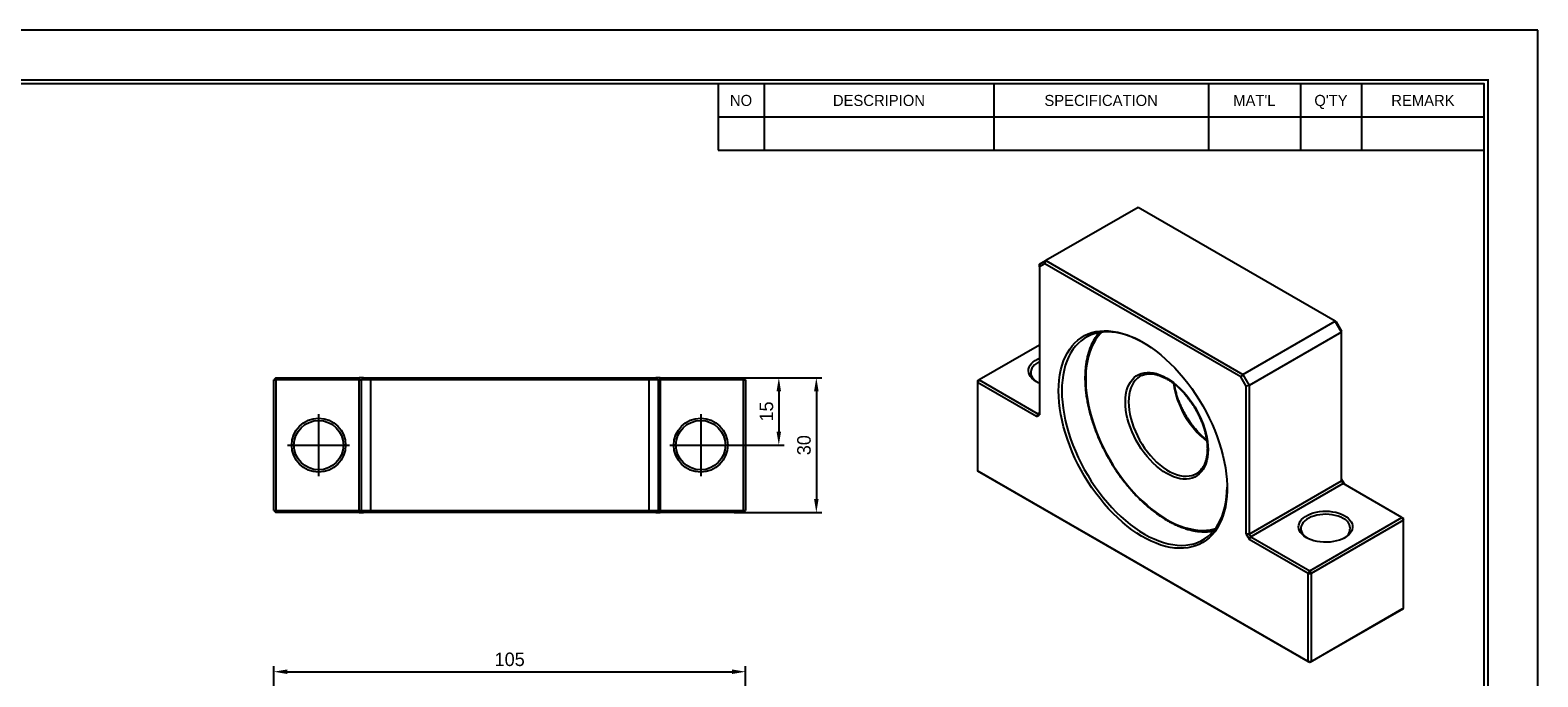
# Model space of a CAD drawing. Header units: millimetres. Extents: x -20 to 486, y 18 to 376.
# Tile 3 of 3: x 151 to 486, y 232 to 376. Entities that reach past the tile are written whole.
import ezdxf
from ezdxf.enums import TextEntityAlignment as Align

# ---------------------------------------------------------------- set-up
doc = ezdxf.new("R2010")
doc.units = ezdxf.units.MM
doc.linetypes.add('CENTER', pattern=[50.8, 31.75, -6.35, 6.35, -6.35])
doc.layers.get('0').update_dxf_attribs({"linetype": 'CONTINUOUS'})
doc.layers.get('DEFPOINTS').update_dxf_attribs({"linetype": 'CONTINUOUS'})
doc.layers.add('center', color=1, linetype='CENTER')
doc.layers.add('OUTLINE', color=7, linetype='CONTINUOUS')
doc.dimstyles.get("Standard").update_dxf_attribs({"dimtxt": 3, "dimasz": 3, "dimexe": 1.2, "dimexo": 0, "dimgap": 1.2, "dimtad": 1, "dimdec": 3, "dimzin": 11, "dimdsep": 46, "dimtxsty": 'Standard', "dimcen": 0, "dimclrd": 5, "dimclre": 5, "dimclrt": 3, "dimadec": 0, "dimazin": 0, "dimtfac": 0.6, "dimtdec": 3, "dimtmove": 0, "dimatfit": 3, "dimfxl": 1.25, "dimtolj": 1, "dimtzin": 11, "dimarcsym": 0})

# ---------------------------------------------------------------- blocks, each defined once
blk = doc.blocks.new('란표제')
for p, q in [((297, 210), (0, 210)), ((297, 0), (297, 210)), ((190, 203), (190, 194.34)), ((196, 203), (196, 194.34)), ((226, 203), (226, 194.34)), ((254, 203), (254, 194.34)), ((266, 203), (266, 194.34)), ((274, 203), (274, 194.34)), ((190, 198.67), (290, 198.67)), ((190, 194.34), (290, 194.34))]:
    blk.add_line(p, q)
at = {"const_width": 0.25}
blk.add_lwpolyline([(290.5, 6.5), (290.5, 203.5), (10, 203.5), (10, 6.5)], close=True, dxfattribs=at)
blk.add_lwpolyline([(290, 7), (290, 203), (10.5, 203), (10.5, 7)], close=True)
for s, p in [('NO', (193, 200.83)), ('DESCRIPION', (211, 200.83)), ('SPECIFICATION', (240, 200.83)), ("MAT'L", (260, 200.83)), ("Q'TY", (270, 200.83)), ('REMARK', (282, 200.83))]:
    blk.add_text(s, height=1.444).set_placement(p, align=Align.MIDDLE_CENTER)
at = {"ltscale": 0.5}
for tag, p, height in [('TITLE', (237.17, 24.41), 2.5), ('도번', (251.18, 15.64), 2.5), ('SCALE', (253.78, 9.55), 1.2), ('DATE', (277.02, 9.51), 1.2)]:
    blk.add_attdef(tag, p, '', height=height, dxfattribs=at)
for tag, p in [('필렛', (179.25, 10.9)), ('모따기', (179.25, 8.3))]:
    blk.add_attdef(tag, text='', height=1.15).set_placement(p, align=Align.MIDDLE_LEFT)
blk = doc.blocks.new('*D16')
at = {"layer": 'DEFPOINTS', "color": 0}
for p in [(310.18, 233.36), (205.18, 154.86), (310.18, 154.86)]:
    blk.add_point(p, dxfattribs=at)
at = {"layer": 'OUTLINE', "color": 5, "lineweight": -2}
for p, q in [((205.18, 154.86), (205.18, 234.56)), ((208.18, 233.36), (307.18, 233.36)), ((310.18, 154.86), (310.18, 234.56))]:
    blk.add_line(p, q, dxfattribs=at)
at = {"layer": 'OUTLINE', "color": 5}
for points in [[(208.18, 233.86), (208.18, 232.86), (205.18, 233.36)], [(307.18, 232.86), (307.18, 233.86), (310.18, 233.36)]]:
    blk.add_solid(points, dxfattribs=at)
at = {"layer": 'OUTLINE', "color": 3, "insert": (257.68, 236.1), "char_height": 3, "attachment_point": 5}
blk.add_mtext('\\A1;105', dxfattribs=at)
blk = doc.blocks.new('*D21')
at = {"layer": 'DEFPOINTS', "color": 0}
for p in [(309.68, 298.75), (307.08, 283.75), (317.56, 283.75)]:
    blk.add_point(p, dxfattribs=at)
at = {"layer": 'OUTLINE', "color": 5, "lineweight": -2}
for p, q in [((309.68, 298.75), (318.76, 298.75)), ((317.56, 295.75), (317.56, 286.75)), ((307.08, 283.75), (318.76, 283.75))]:
    blk.add_line(p, q, dxfattribs=at)
at = {"layer": 'OUTLINE', "color": 5}
for points in [[(318.06, 295.75), (317.06, 295.75), (317.56, 298.75)], [(317.06, 286.75), (318.06, 286.75), (317.56, 283.75)]]:
    blk.add_solid(points, dxfattribs=at)
at = {"layer": 'OUTLINE', "color": 3, "insert": (314.82, 291.25), "char_height": 3, "attachment_point": 5, "rotation": 90}
blk.add_mtext('\\A1;15', dxfattribs=at)
blk = doc.blocks.new('*D23')
at = {"layer": 'DEFPOINTS', "color": 0}
for p in [(308.53, 298.75), (307.66, 268.75), (325.91, 268.75)]:
    blk.add_point(p, dxfattribs=at)
at = {"layer": 'OUTLINE', "color": 5, "lineweight": -2}
for p, q in [((308.53, 298.75), (327.11, 298.75)), ((325.91, 295.75), (325.91, 271.75)), ((307.66, 268.75), (327.11, 268.75))]:
    blk.add_line(p, q, dxfattribs=at)
at = {"layer": 'OUTLINE', "color": 5}
for points in [[(326.41, 295.75), (325.41, 295.75), (325.91, 298.75)], [(325.41, 271.75), (326.41, 271.75), (325.91, 268.75)]]:
    blk.add_solid(points, dxfattribs=at)
at = {"layer": 'OUTLINE', "color": 3, "insert": (323.17, 283.75), "char_height": 3, "attachment_point": 5, "rotation": 90}
blk.add_mtext('\\A1;30', dxfattribs=at)

msp = doc.modelspace()

# ---------------------------------------------------------------- linework, layer by layer
at = {"layer": 'center', "ltscale": 0.5}
for p, q in [((215.1815, 290.6531), (215.1815, 276.8531)), ((300.1815, 290.6531), (300.1815, 276.8531)), ((208.2815, 283.7531), (222.0815, 283.7531)), ((293.2815, 283.7531), (307.0815, 283.7531))]:
    msp.add_line(p, q, dxfattribs=at)
at = {"layer": 'OUTLINE'}
for p, q in [((397.4896, 336.6431), (376.9835, 324.8052)), ((441.3302, 311.3345), (397.4896, 336.6431)), ((375.5693, 323.9885), (376.9835, 324.8052)), ((376.7764, 324.1083), (375.5693, 323.4112)), ((375.5693, 323.4112), (375.5693, 323.9885)), ((375.5693, 323.4112), (375.5693, 290.5104)), ((376.7764, 324.1083), (376.9835, 324.8052)), ((420.3241, 298.9687), (376.7764, 324.1083)), ((376.9835, 324.8052), (420.8241, 299.4966)), ((420.8241, 299.4966), (441.3302, 311.3345)), ((442.7444, 308.885), (422.2383, 297.0471)), ((442.7444, 308.885), (441.3302, 311.3345)), ((441.3302, 311.3345), (441.5373, 311.2148)), ((441.5373, 311.2148), (442.7444, 309.1241)), ((442.7444, 308.885), (442.7444, 309.1241)), ((442.7444, 275.8151), (442.7444, 308.885)), ((375.5693, 306.0221), (362.1343, 298.2662)), ((205.6815, 298.7531), (205.1815, 298.2531)), ((205.6815, 298.7531), (205.6815, 298.2531)), ((205.6815, 298.7531), (224.1815, 298.7531)), ((224.1815, 298.7531), (224.1815, 298.2531)), ((224.6815, 298.7531), (224.1815, 298.7531)), ((225.1815, 298.7531), (224.6815, 298.2531)), ((225.1815, 298.7531), (224.6815, 298.7531)), ((225.1815, 298.7531), (226.8887, 298.7531)), ((226.6815, 298.2531), (226.8887, 298.7531)), ((226.8887, 298.7531), (288.4744, 298.7531)), ((288.6815, 298.2531), (288.4744, 298.7531)), ((288.4744, 298.7531), (290.1815, 298.7531)), ((290.6815, 298.2531), (290.1815, 298.7531)), ((290.6815, 298.7531), (290.1815, 298.7531)), ((291.1815, 298.7531), (290.6815, 298.7531)), ((291.1815, 298.2531), (291.1815, 298.7531)), ((291.1815, 298.7531), (309.6815, 298.7531)), ((309.6815, 298.2531), (309.6815, 298.7531)), ((310.1815, 298.2531), (309.6815, 298.7531)), ((397.9849, 299.1078), (397.9576, 299.0922)), ((420.3241, 298.9687), (420.8241, 299.4966)), ((421.5312, 296.878), (420.3241, 298.9687)), ((420.8241, 299.4966), (422.2383, 297.0471)), ((205.1815, 298.2531), (205.6815, 298.2531)), ((205.1815, 269.2531), (205.1815, 298.2531)), ((224.1815, 298.2531), (205.6815, 298.2531)), ((205.6815, 298.2531), (205.6815, 269.2531)), ((224.1815, 298.2531), (224.6815, 298.2531)), ((224.1815, 269.2531), (224.1815, 298.2531)), ((226.6815, 298.2531), (224.6815, 298.2531)), ((224.6815, 269.2531), (224.6815, 298.2531)), ((288.6815, 298.2531), (226.6815, 298.2531)), ((226.6815, 298.2531), (226.6815, 269.2531)), ((290.6815, 298.2531), (288.6815, 298.2531)), ((288.6815, 269.2531), (288.6815, 298.2531)), ((290.6815, 298.2531), (290.6815, 269.2531)), ((290.6815, 298.2531), (291.1815, 298.2531)), ((291.1815, 298.2531), (291.1815, 269.2531)), ((309.6815, 298.2531), (291.1815, 298.2531)), ((309.6815, 298.2531), (310.1815, 298.2531)), ((309.6815, 269.2531), (309.6815, 298.2531)), ((310.1815, 298.2531), (310.1815, 269.2531)), ((362.1343, 298.2662), (361.7807, 297.6539)), ((361.7807, 298.0621), (362.1343, 298.2662)), ((361.7807, 298.0621), (361.7807, 297.6539)), ((361.7807, 297.6539), (361.7807, 278.0569)), ((374.8622, 290.1021), (361.7807, 297.6539)), ((362.1343, 298.2662), (375.2157, 290.7145)), ((422.2383, 297.0471), (421.5312, 296.878)), ((421.5312, 263.9772), (421.5312, 296.878)), ((422.2383, 297.0471), (422.2383, 263.9772)), ((375.2157, 290.7145), (374.8622, 290.1021)), ((374.8622, 290.1021), (375.2157, 290.3063)), ((375.2157, 290.7145), (375.5693, 290.9186)), ((375.2157, 290.3063), (375.5693, 290.5104)), ((361.7807, 278.0569), (435.3198, 235.6037)), ((362.1343, 277.8527), (361.7807, 278.0569)), ((435.6734, 235.3995), (362.1343, 277.8527)), ((410.4566, 277.441), (410.5382, 277.4893)), ((422.2383, 263.9772), (442.7444, 275.8151)), ((443.098, 275.2027), (422.5919, 263.3648)), ((443.098, 275.6109), (442.7444, 276.2233)), ((442.7444, 275.8151), (443.098, 275.2027)), ((443.4515, 274.9986), (443.098, 275.6109)), ((456.1795, 267.6509), (443.098, 275.2027)), ((205.1815, 269.2531), (205.6815, 269.2531)), ((205.1815, 269.2531), (205.6815, 268.7531)), ((205.6815, 269.2531), (224.1815, 269.2531)), ((205.6815, 269.2531), (205.6815, 268.7531)), ((224.1815, 268.7531), (205.6815, 268.7531)), ((224.1815, 269.2531), (224.6815, 269.2531)), ((224.1815, 269.2531), (224.1815, 268.7531)), ((224.1815, 268.7531), (224.6815, 268.7531)), ((224.6815, 269.2531), (226.6815, 269.2531)), ((225.1815, 268.7531), (224.6815, 269.2531)), ((224.6815, 268.7531), (225.1815, 268.7531)), ((226.8887, 268.7531), (225.1815, 268.7531)), ((226.6815, 269.2531), (288.6815, 269.2531)), ((226.8887, 268.7531), (226.6815, 269.2531)), ((288.4744, 268.7531), (226.8887, 268.7531)), ((288.4744, 268.7531), (288.6815, 269.2531)), ((290.1815, 268.7531), (288.4744, 268.7531)), ((288.6815, 269.2531), (290.6815, 269.2531)), ((290.6815, 269.2531), (290.1815, 268.7531)), ((290.1815, 268.7531), (290.6815, 268.7531)), ((290.6815, 269.2531), (291.1815, 269.2531)), ((290.6815, 268.7531), (291.1815, 268.7531)), ((291.1815, 268.7531), (291.1815, 269.2531)), ((291.1815, 269.2531), (309.6815, 269.2531)), ((309.6815, 268.7531), (291.1815, 268.7531)), ((309.6815, 269.2531), (310.1815, 269.2531)), ((309.6815, 268.7531), (309.6815, 269.2531)), ((309.6815, 268.7531), (310.1815, 269.2531)), ((435.6734, 255.813), (456.1795, 267.6509)), ((456.533, 267.0386), (436.0269, 255.2006)), ((456.1795, 267.6509), (456.533, 267.0386)), ((456.1795, 267.6509), (456.533, 267.4468)), ((456.533, 267.0386), (456.533, 267.4468)), ((456.533, 247.4416), (456.533, 267.0386)), ((421.5312, 263.9772), (421.8848, 263.3648)), ((422.2383, 263.9772), (421.5312, 263.9772)), ((421.8848, 263.3648), (422.2383, 262.7524)), ((422.2383, 263.9772), (422.5919, 263.3648)), ((422.2383, 262.7524), (422.5919, 263.3648)), ((435.3198, 255.2006), (422.2383, 262.7524)), ((422.5919, 263.3648), (435.6734, 255.813)), ((435.3198, 255.2006), (435.6734, 255.813)), ((435.3198, 235.6037), (435.3198, 255.2006)), ((435.3198, 255.2006), (436.0269, 255.2006)), ((435.6734, 255.813), (436.0269, 255.2006)), ((436.0269, 255.2006), (436.0269, 235.6037)), ((456.1795, 247.2374), (435.6734, 235.3995)), ((436.0269, 235.6037), (456.533, 247.4416)), ((456.533, 247.4416), (456.1795, 247.2374)), ((435.3198, 235.6037), (436.0269, 235.6037)), ((435.6734, 235.3995), (435.3198, 235.6037)), ((436.0269, 235.6037), (435.6734, 235.3995))]:
    msp.add_line(p, q, dxfattribs=at)
at = {"layer": 'OUTLINE', "flags": 128}
for points in [[(379.8119, 295.8183), (379.843, 297.047), (379.9363, 298.2356), (380.0914, 299.3803), (380.3078, 300.4772), (380.5849, 301.5227), (380.9216, 302.5134), (381.3168, 303.4458), (381.7693, 304.317), (382.2776, 305.124), (382.8399, 305.8641), (383.4544, 306.535), (384.119, 307.1343), (384.8316, 307.6601), (385.5897, 308.1106), (386.391, 308.4844), (387.2326, 308.7801), (388.1117, 308.9969), (389.0256, 309.1339), (389.9711, 309.1908), (390.9451, 309.1673), (391.9444, 309.0636), (392.9656, 308.8799), (394.0054, 308.6168), (395.0603, 308.2754), (396.1267, 307.8566), (397.2012, 307.3619), (398.2802, 306.7929), (399.3601, 306.1515), (400.4373, 305.4399), (401.5082, 304.6603), (402.5693, 303.8155), (403.6171, 302.9082), (404.648, 301.9413), (405.6587, 300.9182), (406.6457, 299.8423), (407.6059, 298.717), (408.536, 297.5461), (409.4329, 296.3336), (410.2936, 295.0835), (411.1154, 293.7998), (411.8954, 292.4869), (412.6311, 291.1492), (413.32, 289.791), (413.9598, 288.4169), (414.5484, 287.0315), (415.0839, 285.6393), (415.5645, 284.245), (415.9886, 282.8532), (416.3547, 281.4685), (416.6617, 280.0956), (416.9085, 278.739), (417.0943, 277.4032), (417.2186, 276.0926), (417.2808, 274.8116), (417.2808, 273.5644), (417.2186, 272.3553), (417.0943, 271.1881), (416.9085, 270.0669), (416.6617, 268.9952), (416.3547, 267.9767), (415.9886, 267.0148), (415.5645, 266.1126), (415.0839, 265.2732), (414.5484, 264.4993), (413.9598, 263.7935), (413.32, 263.1581), (412.6311, 262.5953), (411.8954, 262.107), (411.1154, 261.6947), (410.2936, 261.3598), (409.4329, 261.1034), (408.536, 260.9265), (407.6059, 260.8295), (406.6457, 260.8128), (405.6587, 260.8764), (404.648, 261.0202), (403.6171, 261.2436), (402.5693, 261.546), (401.5082, 261.9263), (400.4373, 262.3832), (399.3601, 262.9153), (398.2802, 263.5207), (397.2012, 264.1975), (396.1267, 264.9434), (395.0603, 265.7559), (394.0054, 266.6324), (392.9656, 267.5699), (391.9444, 268.5653), (390.9451, 269.6152), (389.9711, 270.7163), (389.0256, 271.8648), (388.1117, 273.057), (387.2326, 274.2889), (386.391, 275.5563), (385.5897, 276.8551), (384.8316, 278.181), (384.119, 279.5295), (383.4544, 280.8962), (382.8399, 282.2765), (382.2776, 283.6659), (381.7693, 285.0598), (381.3168, 286.4534), (380.9216, 287.8422), (380.5849, 289.2215), (380.3078, 290.5869), (380.0914, 291.9337), (379.9363, 293.2574), (379.843, 294.5537), (379.8119, 295.8183)], [(398.7309, 306.534), (397.8348, 307.0163), (396.7695, 307.5237), (395.7113, 307.9555), (394.664, 308.3104), (393.631, 308.5871), (392.6158, 308.7847), (391.622, 308.9025), (390.6527, 308.9402), (389.7114, 308.8975), (388.8012, 308.7746), (387.9252, 308.572), (387.0863, 308.2903), (386.2874, 307.9305), (385.5312, 307.4938), (384.8203, 306.9817), (384.157, 306.3959), (383.5436, 305.7384), (382.9821, 305.0115), (382.4746, 304.2175), (382.0226, 303.3591), (381.6278, 302.4394), (381.2914, 301.4613), (381.0146, 300.4282), (380.7983, 299.3437), (380.6433, 298.2112), (380.5501, 297.0348), (380.519, 295.8183)], [(389.4113, 308.8662), (389.1425, 308.595), (388.556, 307.9159), (388.0222, 307.1684), (387.5429, 306.3549), (387.1199, 305.4785), (386.7546, 304.5419), (386.4482, 303.5486), (386.2018, 302.5019), (386.0163, 301.4054), (385.8922, 300.263), (385.8301, 299.0784), (385.8301, 297.8559), (385.8922, 296.5997), (386.0163, 295.314), (386.2018, 294.0033), (386.4482, 292.6721), (386.7546, 291.325), (387.1199, 289.9667), (387.5429, 288.6018), (388.0222, 287.2351), (388.556, 285.8712), (389.1425, 284.5149), (389.7798, 283.1708), (390.4656, 281.8436), (391.1975, 280.5378), (391.973, 279.2579), (392.7895, 278.0084), (393.6442, 276.7935), (394.534, 275.6175), (395.456, 274.4844), (396.4069, 273.3981), (397.3835, 272.3624), (398.3824, 271.3808), (399.4001, 270.4566), (400.4332, 269.5932), (401.4781, 268.7934), (402.5312, 268.0601), (403.5889, 267.3957), (404.6474, 266.8026), (405.7032, 266.2827), (406.7527, 265.8379), (407.7921, 265.4698), (408.818, 265.1795), (409.8267, 264.9681), (410.8149, 264.8363), (411.7791, 264.7846), (412.7159, 264.8131), (413.6222, 264.9218), (414.4948, 265.1102), (414.6469, 265.1522)], [(375.5693, 297.5088), (375.2717, 297.6425), (374.7335, 297.9346), (374.2616, 298.2627), (373.8631, 298.6218), (373.544, 299.0064), (373.3093, 299.4108), (373.1624, 299.8287), (373.1055, 300.2539), (373.1396, 300.6799), (373.2642, 301.1003), (373.4773, 301.5086), (373.7757, 301.8987), (374.1548, 302.2647), (374.609, 302.6011), (375.1314, 302.9026), (375.5693, 303.1058)], [(375.5693, 302.3311), (375.3424, 302.2149), (374.8603, 301.9182), (374.4478, 301.5882), (374.1119, 301.2306), (373.8579, 300.8511), (373.6901, 300.4559), (373.6112, 300.0516), (373.6225, 299.6448), (373.7238, 299.2422), (373.9135, 298.8503), (374.1884, 298.4757), (374.544, 298.1244), (374.9745, 297.8023), (375.046, 297.7563)], [(413.0459, 282.7558), (413.0145, 281.8974), (412.9206, 281.081), (412.7647, 280.3124), (412.5479, 279.5966), (412.2717, 278.9388), (411.938, 278.3432), (411.5491, 277.814), (411.1076, 277.3549), (410.6166, 276.9689), (410.0794, 276.6586), (409.4996, 276.4263), (408.8813, 276.2735), (408.2286, 276.2011), (407.5461, 276.2098), (406.8383, 276.2995), (406.1102, 276.4695), (405.3666, 276.7188), (404.6127, 277.0455), (403.8536, 277.4474), (403.0945, 277.9219), (402.3405, 278.4657), (401.597, 279.075), (400.8688, 279.7457), (400.161, 280.4732), (399.4785, 281.2525), (398.8258, 282.0784), (398.2075, 282.9451), (397.6277, 283.8468), (397.0905, 284.7773), (396.5995, 285.7303), (396.158, 286.6991), (395.7691, 287.6773), (395.4354, 288.6581), (395.1592, 289.6349), (394.9425, 290.6009), (394.7865, 291.5496), (394.6926, 292.4744), (394.6612, 293.3691), (394.6926, 294.2276), (394.7865, 295.0439), (394.9425, 295.8126), (395.1592, 296.5283), (395.4354, 297.1862), (395.7691, 297.7817), (396.158, 298.3109), (396.5995, 298.77), (397.0905, 299.1561), (397.6277, 299.4663), (398.2075, 299.6986), (398.8258, 299.8515), (399.4785, 299.9238), (400.161, 299.9151), (400.8688, 299.8254), (401.597, 299.6554), (402.3405, 299.4062), (403.0945, 299.0795), (403.8536, 298.6775), (404.6127, 298.203), (405.3666, 297.6593), (406.1102, 297.05), (406.8383, 296.3793), (407.5461, 295.6518), (408.2286, 294.8724), (408.8813, 294.0465), (409.4996, 293.1798), (410.0794, 292.2781), (410.6166, 291.3476), (411.1076, 290.3947), (411.5491, 289.4258), (411.938, 288.4476), (412.2717, 287.4668), (412.5479, 286.49), (412.7647, 285.524), (412.9206, 284.5754), (413.0145, 283.6505), (413.0459, 282.7558)], [(397.9576, 299.0922), (397.8259, 299.0128), (397.3302, 298.6486), (396.884, 298.2096), (396.4907, 297.6989), (396.1529, 297.1203), (395.8732, 296.4779), (395.6535, 295.7764), (395.4954, 295.0207), (395.4001, 294.2163), (395.3683, 293.3691), (395.4001, 292.4851), (395.4954, 291.5708), (395.6535, 290.6326), (395.8732, 289.6774), (396.1529, 288.712), (396.4907, 287.7434), (396.884, 286.7785), (397.3302, 285.8244), (397.8259, 284.8879), (398.3675, 283.9758), (398.9512, 283.0945), (399.5728, 282.2505), (400.2278, 281.4499), (400.9115, 280.6983), (401.6189, 280.0013), (402.3449, 279.3639), (403.0844, 278.7906), (403.832, 278.2856), (404.5822, 277.8524), (405.3298, 277.4944), (406.0693, 277.2139), (406.7953, 277.0131), (407.5027, 276.8933), (408.1864, 276.8555), (408.8414, 276.8999), (409.463, 277.0262), (410.0467, 277.2335), (410.4566, 277.441)], [(380.519, 295.8183), (380.5501, 294.566), (380.6433, 293.2819), (380.7983, 291.9705), (381.0146, 290.6363), (381.2914, 289.2836), (381.6278, 287.9172), (382.0226, 286.5415), (382.4746, 285.1614), (382.9821, 283.7814), (383.5436, 282.4062), (384.157, 281.0405), (384.8203, 279.6889), (385.5312, 278.3559), (386.2874, 277.0461), (387.0863, 275.764), (387.9252, 274.5137), (388.8012, 273.2997), (389.7114, 272.1259), (390.6527, 270.9964), (391.622, 269.915), (392.6158, 268.8853), (393.631, 267.9108), (394.664, 266.9948), (395.7113, 266.1405), (396.7695, 265.3507), (397.8348, 264.628), (398.9038, 263.975), (399.9728, 263.3938), (401.0382, 262.8864), (402.0963, 262.4545), (403.1436, 262.0996), (404.1766, 261.8229), (405.1918, 261.6253), (406.1856, 261.5075), (407.1549, 261.4699), (408.0962, 261.5126), (409.0064, 261.6355), (409.8824, 261.8381), (410.7213, 262.1198), (411.5202, 262.4796), (412.2764, 262.9162), (412.9874, 263.4283), (413.6507, 264.0141), (414.2641, 264.6716), (414.8255, 265.3986), (415.333, 266.1926), (415.785, 267.0509), (416.1798, 267.9707), (416.5162, 268.9487), (416.793, 269.9818), (417.0093, 271.0664), (417.1643, 272.1988), (417.2575, 273.3753), (417.2877, 274.3891)], [(443.4515, 263.1607), (442.898, 262.8783), (442.2886, 262.6373), (441.6324, 262.4413), (440.9395, 262.2934), (440.2204, 262.1958), (439.486, 262.1499), (438.7474, 262.1564), (438.0157, 262.2154), (437.3021, 262.3257), (436.6175, 262.4859), (435.9721, 262.6934), (435.3758, 262.9451), (434.8376, 263.2373), (434.3657, 263.5654), (433.9672, 263.9244), (433.6481, 264.3091), (433.4133, 264.7134), (433.2664, 265.1314), (433.2096, 265.5566), (433.2437, 265.9826), (433.3683, 266.4029), (433.5813, 266.8113), (433.8797, 267.2014), (434.2589, 267.5674), (434.7131, 267.9037), (435.2355, 268.2053), (435.8181, 268.4675), (436.4521, 268.6864), (437.1279, 268.8586), (437.8352, 268.9816), (438.5633, 269.0535), (439.3013, 269.0732), (440.0378, 269.0404), (440.7618, 268.9556), (441.4622, 268.8201), (442.1285, 268.6359), (442.7505, 268.4058), (443.3189, 268.1334), (443.8249, 267.8227), (444.261, 267.4785), (444.6204, 267.1059), (444.8979, 266.7107), (445.0891, 266.2987), (445.1911, 265.8764), (445.2025, 265.4499), (445.123, 265.026), (444.9539, 264.6108), (444.6977, 264.2108), (444.3582, 263.8321), (443.9407, 263.4802), (443.4515, 263.1607)], [(443.098, 267.4468), (442.5687, 267.7154), (441.9843, 267.9428), (441.3543, 268.1252), (440.6891, 268.2596), (439.9996, 268.3437), (439.297, 268.3763), (438.5931, 268.3568), (437.8992, 268.2854), (437.2269, 268.1634), (436.5871, 267.9928), (435.9904, 267.7763), (435.4465, 267.5176), (434.9643, 267.2208), (434.5519, 266.8909), (434.216, 266.5332), (433.962, 266.1537), (433.7942, 265.7586), (433.7153, 265.3543), (433.7265, 264.9475), (433.8279, 264.5448), (434.0175, 264.153), (434.2925, 263.7784), (434.6481, 263.4271), (435.0786, 263.105), (435.1501, 263.059)]]:
    msp.add_lwpolyline(points, dxfattribs=at)
at = {"layer": 'OUTLINE'}
for centre, radius in [((215.1815, 283.7531), 6), ((215.1815, 283.7531), 5.5), ((300.1815, 283.7531), 6), ((300.1815, 283.7531), 5.5)]:
    msp.add_circle(centre, radius, dxfattribs=at)
for centre, radius, start, end in [((425.1508, 300.3569), 19.989, 188.238938, 231.740174), ((442.2762, 265.2178), 2.3756, 294.669475, 69.761268)]:
    msp.add_arc(centre, radius, start, end, dxfattribs=at)
for points, knots in [([(388.7701, 308.7268), (388.7106, 308.6603), (388.4568, 308.3768), (388.0576, 307.814), (387.575, 307.0396), (387.1468, 306.2028), (386.7701, 305.3119), (386.4472, 304.3681), (386.179, 303.3749), (385.9664, 302.3352), (385.8102, 301.2525), (385.7107, 300.1302), (385.6681, 298.9719), (385.6826, 297.7814), (385.7538, 296.5622), (385.8816, 295.3181), (386.0653, 294.053), (386.3044, 292.7706), (386.598, 291.4748), (386.9451, 290.1696), (387.3447, 288.8588), (387.7954, 287.5464), (388.2959, 286.2363), (388.8446, 284.9324), (389.4398, 283.6387), (390.0798, 282.3591), (390.7625, 281.0974), (391.4859, 279.8575), (392.2478, 278.643), (393.046, 277.4576), (393.878, 276.305), (394.7413, 275.1885), (395.6334, 274.1117), (396.5516, 273.0777), (397.4932, 272.0897), (398.4554, 271.1507), (399.4354, 270.2636), (400.4303, 269.4312), (401.4371, 268.6559), (402.4529, 267.9403), (403.4748, 267.2865), (404.4996, 266.6968), (405.5244, 266.173), (406.5462, 265.717), (407.5617, 265.3303), (408.5678, 265.0142), (409.5614, 264.7701), (410.5393, 264.5986), (411.498, 264.5011), (412.4353, 264.4752), (413.3437, 264.5316), (413.9516, 264.5986), (414.247, 264.6671), (414.2583, 264.6697)], [0, 0, 0, 0, 0.00613184, 0.02613405, 0.04619129, 0.06630475, 0.08647062, 0.10668178, 0.12692941, 0.14720449, 0.1674987, 0.187805, 0.20811774, 0.22843244, 0.2487455, 0.26905515, 0.28936031, 0.30966047, 0.32995548, 0.35024547, 0.37053079, 0.3908119, 0.41108934, 0.43136374, 0.45163573, 0.47190599, 0.4921752, 0.51244405, 0.5327132, 0.55298317, 0.57325465, 0.59352835, 0.61380496, 0.63408518, 0.65436968, 0.67465908, 0.69495397, 0.71525481, 0.73556195, 0.75587549, 0.77619523, 0.79652056, 0.81685023, 0.83718217, 0.85751213, 0.87783534, 0.89814556, 0.918435, 0.93869459, 0.95891464, 0.97908591, 0.99920128, 1, 1, 1, 1]), ([(397.9843, 299.104), (398.1334, 299.1826), (398.4449, 299.3469), (398.9659, 299.511), (399.5323, 299.6149), (400.129, 299.6458), (400.7505, 299.6061), (401.3934, 299.496), (402.054, 299.3166), (402.7287, 299.0686), (403.4137, 298.7533), (404.1047, 298.3724), (404.7973, 297.9278), (405.4871, 297.4221), (406.1694, 296.8582), (406.8399, 296.2394), (407.494, 295.5696), (408.1274, 294.8529), (408.736, 294.0939), (409.3156, 293.2973), (409.8625, 292.4683), (410.373, 291.6122), (410.844, 290.7346), (411.2723, 289.8411), (411.6551, 288.9375), (411.9902, 288.0298), (412.2754, 287.1239), (412.509, 286.2257), (412.69, 285.341), (412.8162, 284.4763), (412.8876, 283.6795), (412.8958, 283.1853), (412.8995, 282.9599)], [0, 0, 0, 0, 0.03201562, 0.06690959, 0.10157039, 0.13588784, 0.16986533, 0.20357087, 0.23708849, 0.27049214, 0.30383741, 0.33716213, 0.37048571, 0.40382226, 0.43718026, 0.47056297, 0.50397028, 0.53740007, 0.570849, 0.60431306, 0.6377879, 0.67126894, 0.70475154, 0.73822992, 0.77169885, 0.80515361, 0.83858952, 0.87200211, 0.90538732, 0.93874193, 0.97206422, 1, 1, 1, 1]), ([(412.7448, 284.9087), (412.617, 285.0087), (412.2604, 285.2875), (411.6859, 285.8077), (411.0258, 286.4595), (410.3854, 287.1623), (409.7685, 287.9082), (409.1792, 288.6934), (408.6215, 289.5126), (408.099, 290.3607), (407.6151, 291.2321), (407.1729, 292.1212), (406.7753, 293.0222), (406.4249, 293.9292), (406.1233, 294.8365), (405.8743, 295.7373), (405.6836, 296.5779), (405.602, 297.1071), (405.565, 297.3469)], [0, 0, 0, 0, 0.036221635, 0.101089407, 0.166005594, 0.230967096, 0.295968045, 0.361000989, 0.426057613, 0.491129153, 0.556206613, 0.621279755, 0.686337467, 0.751370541, 0.816369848, 0.881326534, 0.946232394, 1, 1, 1, 1]), ([(412.8995, 282.9599), (412.898, 282.8216), (412.8937, 282.4196), (412.8455, 281.7817), (412.7381, 281.0644), (412.5784, 280.3943), (412.3689, 279.7747), (412.1111, 279.2088), (411.8065, 278.6995), (411.4574, 278.247), (411.0604, 277.8606), (410.7494, 277.6088), (410.559, 277.5069), (410.5286, 277.4906)], [0, 0, 0, 0, 0.053461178, 0.155340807, 0.257194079, 0.359067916, 0.461069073, 0.563357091, 0.666148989, 0.769703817, 0.874265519, 0.979945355, 1, 1, 1, 1])]:
    msp.add_open_spline(points, degree=3, knots=knots, dxfattribs=at)

# ---------------------------------------------------------------- block references
at = {"ltscale": 5, "xscale": 1.70456781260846, "yscale": 1.70456781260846, "zscale": 1.70456781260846}
msp.add_blockref('란표제', (-19.8267, 18.0989), dxfattribs=at)

# ---------------------------------------------------------------- dimensions: what is measured, and where the dimension line sits
at = {"layer": 'OUTLINE'}
for base, p1, p2, picture, middle in [((317.5628, 283.7531), (309.6815, 298.7531), (307.0815, 283.7531), '*D21', (314.8209, 291.2531)), ((325.9066, 268.7531), (308.5257, 298.7531), (307.6567, 268.7531), '*D23', (323.1686, 283.7531))]:
    dim = msp.add_linear_dim(base=base, p1=p1, p2=p2, angle=90, dimstyle='Standard', dxfattribs=at)
    dim.commit()
    dim.dimension.update_dxf_attribs({"geometry": picture, "text_midpoint": middle})
dim = msp.add_linear_dim(base=(310.1815, 233.3605), p1=(205.1816, 154.8558), p2=(310.1815, 154.8558), dimstyle='Standard', dxfattribs=at)
dim.commit()
dim.dimension.update_dxf_attribs({"geometry": '*D16', "text_midpoint": (257.6815, 236.1025)})

doc.saveas('drawing.dxf')
